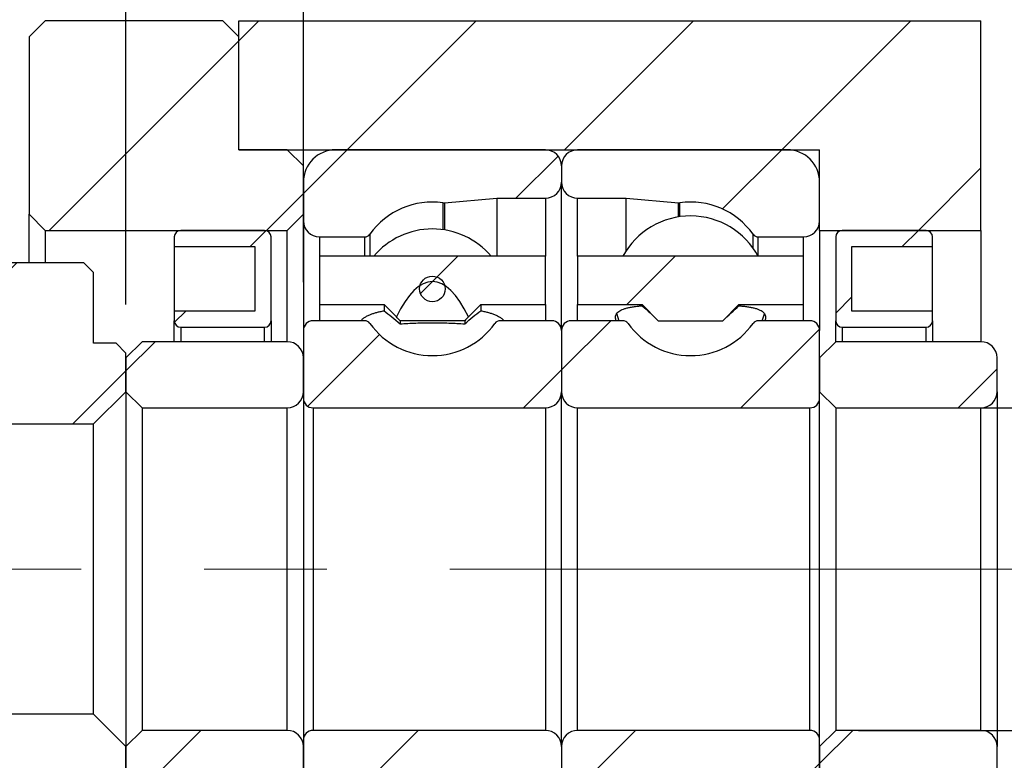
# Model space of a CAD drawing. Header units: millimetres. Extents: x 23 to 297, y 7 to 199.
# Tile 6 of 9: x 244 to 265, y 45 to 61. Entities that reach past the tile are written whole.
import ezdxf

# ---------------------------------------------------------------- set-up
doc = ezdxf.new("R2010")
doc.units = ezdxf.units.MM
doc.linetypes.add('CENTERX2', pattern=[20.32, 12.7, -2.54, 2.54, -2.54])
doc.layers.add('FORMAT', color=7, linetype='Continuous')
doc.styles.add('SLDTEXTSTYLE0', font='TXT', dxfattribs={"width": 0.75})
doc.dimstyles.new('SLDDIMSTYLE3', dxfattribs={"dimtxt": 3.5, "dimasz": 2.5, "dimexe": 0, "dimexo": 0.0625, "dimgap": 0.875, "dimtad": 1, "dimlfac": 1.5, "dimrnd": 1e-09, "dimzin": 12, "dimdsep": 46, "dimtxsty": 'SLDTEXTSTYLE0', "dimsah": 1, "dimcen": 0.09, "dimadec": 0, "dimazin": 3, "dimtfac": 1, "dimtofl": 0, "dimtmove": 0, "dimatfit": 3, "dimfxl": 1, "dimfrac": 2, "dimtolj": 1, "dimtzin": 12, "dimarcsym": 0})
doc.dimstyles.new('SLDDIMSTYLE7', dxfattribs={"dimtxt": 3.5, "dimasz": 2.5, "dimexe": 0, "dimexo": 0.0625, "dimgap": 0.875, "dimtad": 1, "dimdec": 1, "dimlfac": 1.5, "dimrnd": 1e-09, "dimzin": 12, "dimdsep": 46, "dimtxsty": 'SLDTEXTSTYLE0', "dimsah": 1, "dimcen": 0.09, "dimadec": 0, "dimazin": 3, "dimtfac": 1, "dimtdec": 1, "dimtofl": 0, "dimtmove": 0, "dimatfit": 3, "dimfxl": 1, "dimfrac": 2, "dimtolj": 1, "dimtzin": 12, "dimarcsym": 0})
doc.dimstyles.new('SLDDIMSTYLE8', dxfattribs={"dimtxt": 3.5, "dimasz": 2.5, "dimexe": 0, "dimexo": 0.0625, "dimgap": 0.875, "dimtad": 1, "dimlfac": 1.5, "dimrnd": 1e-09, "dimzin": 12, "dimdsep": 46, "dimtxsty": 'SLDTEXTSTYLE0', "dimsah": 1, "dimcen": 0.09, "dimadec": 0, "dimazin": 3, "dimtol": 1, "dimtp": 0.02, "dimtm": 0.02, "dimtfac": 1, "dimtofl": 0, "dimtmove": 0, "dimatfit": 3, "dimfxl": 1, "dimfrac": 2, "dimtolj": 1, "dimarcsym": 0})
doc.dimstyles.new('SLDDIMSTYLE9', dxfattribs={"dimtxt": 3.5, "dimasz": 2.5, "dimexe": 0, "dimexo": 0.0625, "dimgap": 0.875, "dimtad": 1, "dimdec": 1, "dimlfac": 1.5, "dimrnd": 1e-09, "dimzin": 12, "dimdsep": 46, "dimtxsty": 'SLDTEXTSTYLE0', "dimsah": 1, "dimcen": 0.09, "dimadec": 0, "dimazin": 3, "dimtfac": 1, "dimtdec": 1, "dimtmove": 0, "dimatfit": 0, "dimfxl": 1, "dimfrac": 2, "dimtolj": 1, "dimtzin": 12, "dimarcsym": 0})

# ---------------------------------------------------------------- blocks, each defined once
blk = doc.blocks.new('_D_15')
at = {"layer": 'FORMAT', "color": 7}
for p, q in [((241.031, 51.925), (241.031, 24.857)), ((260.765, 39.592), (260.765, 24.857)), ((241.031, 25.857), (260.765, 25.857))]:
    blk.add_line(p, q, dxfattribs=at)
for points in [[(241.031, 25.857), (243.531, 25.607), (243.531, 26.107)], [(260.765, 25.857), (258.265, 26.107), (258.265, 25.607)]]:
    blk.add_solid(points, dxfattribs=at)
at = {"layer": 'FORMAT', "color": 7, "char_height": 3.5, "attachment_point": 1, "style": 'SLDTEXTSTYLE0'}
for s, insert in [('(', (245.505, 30.368)), (')', (256.277, 30.368)), ('29.6', (247.226, 30.368))]:
    blk.add_mtext(s, dxfattribs=dict(at, insert=insert))
blk = doc.blocks.new('_D_17')
at = {"layer": 'FORMAT', "color": 7}
for p, q in [((272.208, 52.592), (272.208, 64.822)), ((261.565, 52.592), (273.208, 52.592)), ((272.208, 52.592), (272.208, 45.925)), ((261.565, 45.925), (273.208, 45.925))]:
    blk.add_line(p, q, dxfattribs=at)
for points in [[(272.208, 52.592), (271.958, 50.092), (272.458, 50.092)], [(272.208, 45.925), (272.458, 48.425), (271.958, 48.425)]]:
    blk.add_solid(points, dxfattribs=at)
at = {"layer": 'FORMAT', "color": 7, "char_height": 3.5, "attachment_point": 1, "rotation": 90, "style": 'SLDTEXTSTYLE0'}
for s, insert in [('10', (267.642, 59.649)), ('%%c', (267.696, 54.371))]:
    blk.add_mtext(s, dxfattribs=dict(at, insert=insert))
blk = doc.blocks.new('_D_18')
at = {"layer": 'FORMAT', "color": 7}
for p, q in [((266.826, 49.259), (281.431, 49.259)), ((280.431, 49.259), (280.431, 32.592)), ((265.098, 32.592), (281.431, 32.592)), ((280.431, 32.592), (280.431, 13.46))]:
    blk.add_line(p, q, dxfattribs=at)
for points in [[(280.431, 49.259), (280.181, 46.759), (280.681, 46.759)], [(280.431, 32.592), (280.681, 35.092), (280.181, 35.092)]]:
    blk.add_solid(points, dxfattribs=at)
at = {"layer": 'FORMAT', "color": 7, "char_height": 3.5, "attachment_point": 1, "rotation": 90, "style": 'SLDTEXTSTYLE0'}
for s, insert in [('±0.02', (275.919, 19.945)), ('25', (275.919, 13.46))]:
    blk.add_mtext(s, dxfattribs=dict(at, insert=insert))
blk = doc.blocks.new('_D_19')
at = {"layer": 'FORMAT', "color": 7}
for p, q in [((246.431, 54.725), (246.431, 65.222)), ((250.098, 55.192), (250.098, 65.222)), ((246.431, 64.222), (240.931, 64.222)), ((246.431, 64.222), (250.098, 64.222)), ((250.098, 64.222), (255.598, 64.222))]:
    blk.add_line(p, q, dxfattribs=at)
for points in [[(246.431, 64.222), (243.931, 64.472), (243.931, 63.972)], [(250.098, 64.222), (252.598, 63.972), (252.598, 64.472)]]:
    blk.add_solid(points, dxfattribs=at)
at = {"layer": 'FORMAT', "color": 7, "insert": (245.853, 68.734), "char_height": 3.5, "attachment_point": 1, "style": 'SLDTEXTSTYLE0'}
blk.add_mtext('5.5', dxfattribs=at)

msp = doc.modelspace()

# ---------------------------------------------------------------- hatches: boundary and pattern name
at = {"layer": 'FORMAT', "linetype": 'Continuous', "lineweight": 18}
h = msp.add_hatch(dxfattribs=at)
h.set_pattern_fill('ANSI31', color=256, style=0)
h.paths.add_polyline_path([(249.7645, 56.2588), (250.0979, 56.5921), (250.0979, 57.5921), (249.7645, 57.9255), (248.7645, 57.9255), (248.7645, 60.2588), (248.4312, 60.5921), (244.7645, 60.5921), (244.4312, 60.2588), (244.4312, 56.5921), (244.7645, 56.2588)], flags=0)
h = msp.add_hatch(dxfattribs=at)
h.set_pattern_fill('ANSI31', color=256, style=0)
h.paths.add_polyline_path([(248.7645, 60.5921), (248.7645, 57.9255), (260.7645, 57.9255), (260.7645, 56.2588), (264.0979, 56.2588), (264.0979, 60.5921)], flags=0)
h = msp.add_hatch(dxfattribs=at)
h.set_pattern_fill('ANSI31', color=256, style=0)
edge = h.paths.add_edge_path(flags=0)
edge.add_line((255.4312, 57.2588), (255.4312, 57.5921))
edge.add_arc((255.0979, 57.5921), 0.3333, 0, 90)
edge.add_line((255.0979, 57.9255), (250.7645, 57.9255))
edge.add_arc((250.7645, 57.2588), 0.6667, 90, 180)
edge.add_line((250.0979, 57.2588), (250.0979, 56.4588))
edge.add_arc((250.4312, 56.4588), 0.3333, 180, 270)
edge.add_line((250.4312, 56.1255), (251.3641, 56.1255))
edge.add_arc((251.3641, 56.2588), 0.1333, 270, 324.47108)
edge.add_arc((252.7645, 55.2588), 1.5875, 82.10725, 144.47108, ccw=False)
edge.add_arc((253.0008, 56.9633), 0.1333, 262.10725, 275)
edge.add_line((253.0125, 56.8305), (254.0979, 56.9255))
edge.add_line((254.0979, 56.9255), (255.0979, 56.9255))
edge.add_arc((255.0979, 57.2588), 0.3333, 270, 360)
h = msp.add_hatch(dxfattribs=at)
h.set_pattern_fill('ANSI31', color=256, style=0)
edge = h.paths.add_edge_path(flags=0)
edge.add_line((260.0979, 57.9255), (255.7645, 57.9255))
edge.add_arc((255.7645, 57.5921), 0.3333, 90, 180)
edge.add_line((255.4312, 57.5921), (255.4312, 57.2588))
edge.add_arc((255.7645, 57.2588), 0.3333, 180, 270)
edge.add_line((255.7645, 56.9255), (256.7645, 56.9255))
edge.add_line((256.7645, 56.9255), (257.85, 56.8305))
edge.add_arc((257.8616, 56.9633), 0.1333, 265, 277.89275)
edge.add_arc((258.0979, 55.2588), 1.5875, 35.52892, 97.89275, ccw=False)
edge.add_arc((259.4983, 56.2588), 0.1333, 215.52892, 270)
edge.add_line((259.4983, 56.1255), (260.4312, 56.1255))
edge.add_arc((260.4312, 56.4588), 0.3333, 270, 360)
edge.add_line((260.7645, 56.4588), (260.7645, 57.2588))
edge.add_arc((260.0979, 57.2588), 0.6667, 0, 90)
h = msp.add_hatch(dxfattribs=at)
h.set_pattern_fill('ANSI31', color=256, style=0)
edge = h.paths.add_edge_path(flags=0)
edge.add_line((247.4312, 56.1255), (247.4312, 55.9255))
edge.add_line((247.4312, 55.9255), (249.0979, 55.9255))
edge.add_line((249.0979, 55.9255), (249.0979, 54.5921))
edge.add_line((249.0979, 54.5921), (247.4312, 54.5921))
edge.add_line((247.4312, 54.5921), (247.4312, 54.3921))
edge.add_arc((247.5645, 54.3921), 0.1333, 180, 270)
edge.add_line((247.5645, 54.2588), (249.2979, 54.2588))
edge.add_arc((249.2979, 54.3921), 0.1333, 270, 360)
edge.add_line((249.4312, 54.3921), (249.4312, 56.1255))
edge.add_arc((249.2979, 56.1255), 0.1333, 0, 90)
edge.add_line((249.2979, 56.2588), (247.5645, 56.2588))
edge.add_arc((247.5645, 56.1255), 0.1333, 90, 180)
h = msp.add_hatch(dxfattribs=at)
h.set_pattern_fill('ANSI31', color=256, style=0)
edge = h.paths.add_edge_path(flags=0)
edge.add_line((261.4312, 54.5921), (261.4312, 55.9255))
edge.add_line((261.4312, 55.9255), (263.0979, 55.9255))
edge.add_line((263.0979, 55.9255), (263.0979, 56.1255))
edge.add_arc((262.9645, 56.1255), 0.1333, 0, 90)
edge.add_line((262.9645, 56.2588), (261.2312, 56.2588))
edge.add_arc((261.2312, 56.1255), 0.1333, 90, 180)
edge.add_line((261.0979, 56.1255), (261.0979, 54.3921))
edge.add_arc((261.2312, 54.3921), 0.1333, 180, 270)
edge.add_line((261.2312, 54.2588), (262.9645, 54.2588))
edge.add_arc((262.9645, 54.3921), 0.1333, 270, 360)
edge.add_line((263.0979, 54.3921), (263.0979, 54.5921))
edge.add_line((263.0979, 54.5921), (261.4312, 54.5921))
h = msp.add_hatch(dxfattribs=at)
h.set_pattern_fill('ANSI31', color=256, style=0)
edge = h.paths.add_edge_path(flags=0)
edge.add_line((245.7645, 55.3921), (245.5645, 55.5921))
edge.add_line((245.5645, 55.5921), (244.0425, 55.5921))
edge.add_line((244.0425, 55.5921), (243.8979, 55.4162))
edge.add_line((243.8979, 55.4162), (243.8979, 52.2588))
edge.add_line((243.8979, 52.2588), (245.7645, 52.2588))
edge.add_line((245.7645, 52.2588), (246.4312, 52.9255))
edge.add_line((246.4312, 52.9255), (246.4312, 53.7255))
edge.add_line((246.4312, 53.7255), (246.2312, 53.9255))
edge.add_line((246.2312, 53.9255), (245.7645, 53.9255))
edge.add_line((245.7645, 53.9255), (245.7645, 55.3921))
h = msp.add_hatch(dxfattribs=at)
h.set_pattern_fill('ANSI31', color=256, style=0)
edge = h.paths.add_edge_path(flags=0)
edge.add_line((253.7645, 54.7255), (255.0979, 54.7255))
edge.add_line((255.0979, 54.7255), (255.0979, 55.7255))
edge.add_line((255.0979, 55.7255), (250.4312, 55.7255))
edge.add_line((250.4312, 55.7255), (250.4312, 54.7255))
edge.add_line((250.4312, 54.7255), (251.7645, 54.7255))
edge.add_line((251.7645, 54.7255), (252.02, 54.47))
edge.add_ellipse((252.7645, 49.2588), major_axis=(0, 5.9414), ratio=0.2608809, start_angle=-8.1306, end_angle=8.1306, ccw=False)
edge.add_line((253.509, 54.47), (253.7645, 54.7255))
h = msp.add_hatch(dxfattribs=at)
h.set_pattern_fill('ANSI31', color=256, style=0)
h.paths.add_polyline_path([(258.7645, 54.3921), (259.0979, 54.7255), (260.4312, 54.7255), (260.4312, 55.7255), (255.7645, 55.7255), (255.7645, 54.7255), (257.0979, 54.7255), (257.4312, 54.3921)], flags=0)
h = msp.add_hatch(dxfattribs=at)
h.set_pattern_fill('ANSI31', color=256, style=0)
edge = h.paths.add_edge_path(flags=0)
edge.add_arc((252.7645, 55.051), 0.2646, 0, 360)
h = msp.add_hatch(dxfattribs=at)
h.set_pattern_fill('ANSI31', color=256, style=0)
edge = h.paths.add_edge_path(flags=0)
edge.add_line((250.0979, 54.1921), (250.0979, 52.7921))
edge.add_arc((250.2979, 52.7921), 0.2, 180, 270)
edge.add_line((250.2979, 52.5921), (255.0979, 52.5921))
edge.add_arc((255.0979, 52.9255), 0.3333, 270, 360)
edge.add_line((255.4312, 52.9255), (255.4312, 54.1921))
edge.add_arc((255.2312, 54.1921), 0.2, 0, 90)
edge.add_line((255.2312, 54.3921), (254.165, 54.3921))
edge.add_arc((254.165, 54.2588), 0.1333, 90, 144.47108)
edge.add_arc((252.7645, 55.2588), 1.5875, 215.52892, 324.47108, ccw=False)
edge.add_arc((251.3641, 54.2588), 0.1333, 35.52892, 90)
edge.add_line((251.3641, 54.3921), (250.2979, 54.3921))
edge.add_arc((250.2979, 54.1921), 0.2, 90, 180)
h = msp.add_hatch(dxfattribs=at)
h.set_pattern_fill('ANSI31', color=256, style=0)
edge = h.paths.add_edge_path(flags=0)
edge.add_line((255.7645, 52.5921), (260.5645, 52.5921))
edge.add_arc((260.5645, 52.7921), 0.2, 270, 360)
edge.add_line((260.7645, 52.7921), (260.7645, 54.1921))
edge.add_arc((260.5645, 54.1921), 0.2, 0, 90)
edge.add_line((260.5645, 54.3921), (259.4983, 54.3921))
edge.add_arc((259.4983, 54.2588), 0.1333, 90, 144.47108)
edge.add_arc((258.0979, 55.2588), 1.5875, 215.52892, 324.47108, ccw=False)
edge.add_arc((256.6974, 54.2588), 0.1333, 35.52892, 90)
edge.add_line((256.6974, 54.3921), (255.6312, 54.3921))
edge.add_arc((255.6312, 54.1921), 0.2, 90, 180)
edge.add_line((255.4312, 54.1921), (255.4312, 52.9255))
edge.add_arc((255.7645, 52.9255), 0.3333, 180, 270)
h = msp.add_hatch(dxfattribs=at)
h.set_pattern_fill('ANSI31', color=256, style=0)
edge = h.paths.add_edge_path(flags=0)
edge.add_line((246.4312, 52.9255), (246.7645, 52.5921))
edge.add_line((246.7645, 52.5921), (249.7645, 52.5921))
edge.add_arc((249.7645, 52.9255), 0.3333, 270, 360)
edge.add_line((250.0979, 52.9255), (250.0979, 53.6255))
edge.add_arc((249.7645, 53.6255), 0.3333, 0, 90)
edge.add_line((249.7645, 53.9588), (246.7645, 53.9588))
edge.add_line((246.7645, 53.9588), (246.4312, 53.6255))
edge.add_line((246.4312, 53.6255), (246.4312, 52.9255))
h = msp.add_hatch(dxfattribs=at)
h.set_pattern_fill('ANSI31', color=256, style=0)
edge = h.paths.add_edge_path(flags=0)
edge.add_line((260.7645, 52.9255), (261.0979, 52.5921))
edge.add_line((261.0979, 52.5921), (264.0979, 52.5921))
edge.add_arc((264.0979, 52.9255), 0.3333, 270, 360)
edge.add_line((264.4312, 52.9255), (264.4312, 53.6255))
edge.add_arc((264.0979, 53.6255), 0.3333, 0, 90)
edge.add_line((264.0979, 53.9588), (261.0979, 53.9588))
edge.add_line((261.0979, 53.9588), (260.7645, 53.6255))
edge.add_line((260.7645, 53.6255), (260.7645, 52.9255))
h = msp.add_hatch(dxfattribs=at)
h.set_pattern_fill('ANSI31', color=256, style=0)
h.paths.add_polyline_path([(241.0312, 43.1255), (241.2312, 42.9255), (245.5645, 42.9255), (245.7645, 43.1255), (245.7645, 44.5921), (246.2312, 44.5921), (246.4312, 44.7921), (246.4312, 45.5921), (245.7645, 46.2588), (241.6979, 46.2588), (241.0312, 45.5921)], flags=0)
h = msp.add_hatch(dxfattribs=at)
h.set_pattern_fill('ANSI31', color=256, style=0)
edge = h.paths.add_edge_path(flags=0)
edge.add_line((246.7645, 45.9255), (246.4312, 45.5921))
edge.add_line((246.4312, 45.5921), (246.4312, 44.8921))
edge.add_line((246.4312, 44.8921), (246.7645, 44.5588))
edge.add_line((246.7645, 44.5588), (249.7645, 44.5588))
edge.add_arc((249.7645, 44.8921), 0.3333, 270, 360)
edge.add_line((250.0979, 44.8921), (250.0979, 45.5921))
edge.add_arc((249.7645, 45.5921), 0.3333, 0, 90)
edge.add_line((249.7645, 45.9255), (246.7645, 45.9255))
h = msp.add_hatch(dxfattribs=at)
h.set_pattern_fill('ANSI31', color=256, style=0)
edge = h.paths.add_edge_path(flags=0)
edge.add_line((255.0979, 45.9255), (250.2979, 45.9255))
edge.add_arc((250.2979, 45.7255), 0.2, 90, 180)
edge.add_line((250.0979, 45.7255), (250.0979, 44.3255))
edge.add_arc((250.2979, 44.3255), 0.2, 180, 270)
edge.add_line((250.2979, 44.1255), (251.3641, 44.1255))
edge.add_arc((251.3641, 44.2588), 0.1333, 270, 324.47108)
edge.add_arc((252.7645, 43.2588), 1.5875, 35.52892, 144.47108, ccw=False)
edge.add_arc((254.165, 44.2588), 0.1333, 215.52892, 270)
edge.add_line((254.165, 44.1255), (255.2312, 44.1255))
edge.add_arc((255.2312, 44.3255), 0.2, 270, 360)
edge.add_line((255.4312, 44.3255), (255.4312, 45.5921))
edge.add_arc((255.0979, 45.5921), 0.3333, 360, 450)
h = msp.add_hatch(dxfattribs=at)
h.set_pattern_fill('ANSI31', color=256, style=0)
edge = h.paths.add_edge_path(flags=0)
edge.add_line((260.7645, 44.3255), (260.7645, 45.7255))
edge.add_arc((260.5645, 45.7255), 0.2, 0, 90)
edge.add_line((260.5645, 45.9255), (255.7645, 45.9255))
edge.add_arc((255.7645, 45.5921), 0.3333, 90, 180)
edge.add_line((255.4312, 45.5921), (255.4312, 44.3255))
edge.add_arc((255.6312, 44.3255), 0.2, 180, 270)
edge.add_line((255.6312, 44.1255), (256.6974, 44.1255))
edge.add_arc((256.6974, 44.2588), 0.1333, 270, 324.47108)
edge.add_arc((258.0979, 43.2588), 1.5875, 35.52892, 144.47108, ccw=False)
edge.add_arc((259.4983, 44.2588), 0.1333, 215.52892, 270)
edge.add_line((259.4983, 44.1255), (260.5645, 44.1255))
edge.add_arc((260.5645, 44.3255), 0.2, 270, 360)
h = msp.add_hatch(dxfattribs=at)
h.set_pattern_fill('ANSI31', color=256, style=0)
edge = h.paths.add_edge_path(flags=0)
edge.add_line((261.0979, 45.9255), (260.7645, 45.5921))
edge.add_line((260.7645, 45.5921), (260.7645, 44.8921))
edge.add_line((260.7645, 44.8921), (261.0979, 44.5588))
edge.add_line((261.0979, 44.5588), (264.0979, 44.5588))
edge.add_arc((264.0979, 44.8921), 0.3333, 270, 360)
edge.add_line((264.4312, 44.8921), (264.4312, 45.5921))
edge.add_arc((264.0979, 45.5921), 0.3333, 0, 90)
edge.add_line((264.0979, 45.9255), (261.0979, 45.9255))

# ---------------------------------------------------------------- linework, layer by layer
at = {"color": 7, "linetype": 'Continuous', "lineweight": 25}
for p, q in [((244.4312, 60.2588), (244.7645, 60.5921)), ((248.4312, 60.5921), (244.7645, 60.5921)), ((248.4312, 60.5921), (248.7645, 60.2588)), ((248.7645, 60.5921), (264.0979, 60.5921)), ((248.7645, 57.9255), (248.7645, 60.5921)), ((264.0979, 56.2588), (264.0979, 60.5921)), ((244.4312, 60.2588), (244.4312, 56.5921)), ((248.7645, 57.9255), (248.7645, 60.2588)), ((249.7645, 57.9255), (248.7645, 57.9255)), ((248.7645, 57.9255), (260.7645, 57.9255)), ((249.7645, 57.9255), (250.0979, 57.5921)), ((255.0979, 57.9255), (250.7645, 57.9255)), ((260.0979, 57.9255), (255.7645, 57.9255)), ((260.7645, 56.2588), (260.7645, 57.9255)), ((250.0979, 56.5921), (250.0979, 57.5921)), ((255.4312, 57.5921), (255.4312, 57.2588)), ((250.0979, 57.2588), (250.0979, 56.4588)), ((255.4312, 54.1921), (255.4312, 57.2588)), ((260.7645, 56.4588), (260.7645, 57.2588)), ((253.0125, 56.8305), (254.0979, 56.9255)), ((254.0979, 56.9255), (255.0979, 56.9255)), ((254.0979, 56.9255), (254.0979, 55.7255)), ((255.7645, 56.9255), (256.7645, 56.9255)), ((256.7645, 56.9255), (257.85, 56.8305)), ((256.7645, 55.8324), (256.7645, 56.9255)), ((244.7645, 56.2588), (244.4312, 56.5921)), ((244.4312, 55.5921), (244.4312, 56.5921)), ((250.0979, 56.5921), (249.7645, 56.2588)), ((250.0979, 56.4588), (250.0979, 54.1921)), ((244.7645, 56.2588), (249.7645, 56.2588)), ((244.7645, 56.2588), (244.7645, 55.5921)), ((249.2979, 56.2588), (247.5645, 56.2588)), ((249.7645, 53.9588), (249.7645, 56.2588)), ((260.7645, 56.2588), (264.0979, 56.2588)), ((260.7645, 56.2588), (260.7645, 54.1921)), ((262.9645, 56.2588), (261.2312, 56.2588)), ((264.0979, 56.2588), (264.0979, 53.9588)), ((247.4312, 56.1255), (247.4312, 55.9255)), ((249.4312, 54.3921), (249.4312, 56.1255)), ((250.4312, 56.1255), (251.3641, 56.1255)), ((259.4983, 56.1255), (260.4312, 56.1255)), ((261.0979, 56.1255), (261.0979, 54.3921)), ((263.0979, 55.9255), (263.0979, 56.1255)), ((247.4312, 55.9255), (249.0979, 55.9255)), ((247.4312, 55.9255), (247.4312, 54.5921)), ((249.0979, 55.9255), (249.0979, 54.5921)), ((261.4312, 55.9255), (263.0979, 55.9255)), ((261.4312, 54.5921), (261.4312, 55.9255)), ((263.0979, 54.5921), (263.0979, 55.9255)), ((245.5645, 55.5921), (244.0425, 55.5921)), ((245.5645, 55.5921), (245.7645, 55.3921)), ((255.0979, 55.7255), (250.4312, 55.7255)), ((250.4312, 55.7255), (250.4312, 54.7255)), ((255.0979, 54.7255), (255.0979, 55.7255)), ((260.4312, 55.7255), (255.7645, 55.7255)), ((255.7645, 55.7255), (255.7645, 54.7255)), ((260.4312, 54.7255), (260.4312, 55.7255)), ((245.7645, 53.9255), (245.7645, 55.3921)), ((250.4312, 54.7255), (251.7645, 54.7255)), ((250.4312, 54.7255), (250.4312, 54.3921)), ((251.7645, 54.7255), (252.02, 54.47)), ((251.7645, 54.7255), (251.7645, 54.5986)), ((253.509, 54.47), (253.7645, 54.7255)), ((253.7645, 54.7255), (253.7645, 54.5986)), ((253.7645, 54.7255), (255.0979, 54.7255)), ((255.0979, 54.7255), (255.0979, 54.3921)), ((255.7645, 54.7255), (257.0979, 54.7255)), ((255.7645, 54.3921), (255.7645, 54.7255)), ((257.0979, 54.7255), (257.4312, 54.3921)), ((257.0979, 54.702), (257.0979, 54.7255)), ((258.7645, 54.3921), (259.0979, 54.7255)), ((259.0979, 54.7255), (260.4312, 54.7255)), ((259.0979, 54.702), (259.0979, 54.7255)), ((260.4312, 54.3921), (260.4312, 54.7255)), ((247.4312, 54.5921), (247.4312, 54.3921)), ((249.0979, 54.5921), (247.4312, 54.5921)), ((263.0979, 54.5921), (261.4312, 54.5921)), ((263.0979, 54.3921), (263.0979, 54.5921)), ((247.4312, 53.9588), (247.4312, 54.3921)), ((249.4312, 54.3921), (249.4312, 53.9588)), ((251.3641, 54.3921), (250.2979, 54.3921)), ((252.0979, 54.3918), (252.0979, 54.3281)), ((253.4312, 54.3918), (253.4312, 54.3281)), ((255.2312, 54.3921), (254.165, 54.3921)), ((256.6974, 54.3921), (255.6312, 54.3921)), ((257.4312, 54.389), (257.4312, 54.3921)), ((257.4312, 54.3921), (258.7645, 54.3921)), ((258.7645, 54.389), (258.7645, 54.3921)), ((260.5645, 54.3921), (259.4983, 54.3921)), ((261.0979, 53.9588), (261.0979, 54.3921)), ((263.0979, 54.3921), (263.0979, 53.9588)), ((247.5645, 54.2588), (249.2979, 54.2588)), ((250.0979, 54.1921), (250.0979, 52.7921)), ((255.4312, 54.1921), (255.4312, 52.9255)), ((260.7645, 52.7921), (260.7645, 54.1921)), ((261.2312, 54.2588), (262.9645, 54.2588)), ((246.2312, 53.9255), (245.7645, 53.9255)), ((246.2312, 53.9255), (246.4312, 53.7255)), ((246.4312, 53.6255), (246.7645, 53.9588)), ((249.7645, 53.9588), (246.7645, 53.9588)), ((260.7645, 53.6255), (261.0979, 53.9588)), ((264.0979, 53.9588), (261.0979, 53.9588)), ((246.4312, 52.9255), (246.4312, 53.7255)), ((246.4312, 53.6255), (246.4312, 52.9255)), ((250.0979, 52.9255), (250.0979, 53.6255)), ((260.7645, 53.6255), (260.7645, 52.9255)), ((264.4312, 52.9255), (264.4312, 53.6255)), ((246.4312, 52.9255), (245.7645, 52.2588)), ((246.4312, 52.9255), (246.4312, 45.5921)), ((246.7645, 52.5921), (246.4312, 52.9255)), ((255.4312, 45.5921), (255.4312, 52.9255)), ((261.0979, 52.5921), (260.7645, 52.9255)), ((264.4312, 52.9255), (264.4312, 45.5921)), ((250.0979, 52.7921), (250.0979, 45.7255)), ((260.7645, 45.7255), (260.7645, 52.7921)), ((246.7645, 52.5921), (249.7645, 52.5921)), ((246.7645, 52.5921), (246.7645, 45.9255)), ((249.7645, 45.9255), (249.7645, 52.5921)), ((250.2979, 52.5921), (255.0979, 52.5921)), ((250.2979, 52.5921), (250.2979, 45.9255)), ((255.0979, 52.5921), (255.0979, 45.9255)), ((255.7645, 52.5921), (260.5645, 52.5921)), ((255.7645, 45.9255), (255.7645, 52.5921)), ((260.5645, 45.9255), (260.5645, 52.5921)), ((261.0979, 52.5921), (264.0979, 52.5921)), ((261.0979, 52.5921), (261.0979, 45.9255)), ((264.0979, 45.9255), (264.0979, 52.5921)), ((243.8979, 52.2588), (245.7645, 52.2588)), ((245.7645, 46.2588), (245.7645, 52.2588)), ((245.7645, 46.2588), (241.6979, 46.2588)), ((245.7645, 46.2588), (246.4312, 45.5921)), ((246.4312, 45.5921), (246.7645, 45.9255)), ((249.7645, 45.9255), (246.7645, 45.9255)), ((255.0979, 45.9255), (250.2979, 45.9255)), ((260.5645, 45.9255), (255.7645, 45.9255)), ((260.7645, 45.5921), (261.0979, 45.9255)), ((264.0979, 45.9255), (261.0979, 45.9255)), ((246.4312, 44.7921), (246.4312, 45.5921)), ((246.4312, 45.5921), (246.4312, 44.8921)), ((250.0979, 45.7255), (250.0979, 44.3255)), ((250.0979, 44.8921), (250.0979, 45.5921)), ((255.4312, 45.5921), (255.4312, 44.3255)), ((260.7645, 44.3255), (260.7645, 45.7255)), ((260.7645, 45.5921), (260.7645, 44.8921)), ((264.4312, 44.8921), (264.4312, 45.5921))]:
    msp.add_line(p, q, dxfattribs=at)
at = {"color": 8, "linetype": 'Continuous', "lineweight": 25}
for p, q in [((252.9825, 56.8313), (252.9825, 56.2745)), ((253.0125, 56.8305), (253.0125, 56.2701)), ((255.0979, 56.9255), (255.0979, 55.7255)), ((255.7645, 55.7255), (255.7645, 56.9255)), ((257.85, 56.5388), (257.85, 56.8305)), ((257.8799, 56.5433), (257.8799, 56.8313)), ((251.4726, 56.1813), (251.4726, 55.7255)), ((259.3898, 55.8933), (259.3898, 56.1813)), ((250.4312, 56.1255), (250.4312, 55.7255)), ((251.3641, 56.1255), (251.3641, 55.7255)), ((259.4983, 55.7184), (259.4983, 56.1255)), ((260.4312, 55.7255), (260.4312, 56.1255)), ((247.5645, 54.2588), (247.5645, 53.9588)), ((249.2979, 53.9588), (249.2979, 54.2588)), ((261.2312, 54.2588), (261.2312, 53.9588)), ((262.9645, 53.9588), (262.9645, 54.2588))]:
    msp.add_line(p, q, dxfattribs=at)
at = {"color": 7, "linetype": 'Continuous', "lineweight": 25, "flags": 128}
for points in [[(256.5663, 54.5532), (256.5676, 54.5485), (256.6196, 54.3921)], [(259.5762, 54.3921), (259.5841, 54.413), (259.6248, 54.5366)]]:
    msp.add_lwpolyline(points, dxfattribs=at)
at = {"color": 7, "linetype": 'Continuous', "lineweight": 25}
msp.add_circle((252.7645, 55.051), 0.2646, dxfattribs=at)
for centre, radius, start, end in [((250.7645, 57.2588), 0.6667, 90, 180), ((255.0979, 57.5921), 0.3333, 0, 90), ((255.7645, 57.5921), 0.3333, 90, 180), ((260.0979, 57.2588), 0.6667, 0, 90), ((255.0979, 57.2588), 0.3333, 270, 0), ((255.7645, 57.2588), 0.3333, 180, 270), ((252.7645, 55.2588), 1.5875, 82.10725, 144.47108), ((253.0008, 56.9633), 0.1333, 262.10725, 275), ((257.8616, 56.9633), 0.1333, 265, 277.89275), ((258.0979, 55.2588), 1.5875, 35.52892, 97.89275), ((258.0979, 54.9708), 1.5875, 28.09416, 151.61593), ((250.4312, 56.4588), 0.3333, 180, 270), ((260.4312, 56.4588), 0.3333, 270, 0), ((247.5645, 56.1255), 0.1333, 90, 180), ((249.2979, 56.1255), 0.1333, 0, 90), ((251.3641, 56.2588), 0.1333, 270, 324.47108), ((252.7645, 54.7021), 1.5875, 40.14115, 139.85885), ((259.4983, 56.2588), 0.1333, 215.52892, 270), ((261.2312, 56.1255), 0.1333, 90, 180), ((262.9645, 56.1255), 0.1333, 0, 90), ((247.5645, 54.3921), 0.1333, 180, 270), ((249.2979, 54.3921), 0.1333, 270, 0), ((250.2979, 54.1921), 0.2, 90, 180), ((251.3641, 54.2588), 0.1333, 35.52892, 90), ((252.7645, 55.2588), 1.5875, 215.52892, 324.47108), ((254.165, 54.2588), 0.1333, 90, 144.47108), ((255.2312, 54.1921), 0.2, 0, 90), ((255.6312, 54.1921), 0.2, 90, 180), ((256.6974, 54.2588), 0.1333, 35.52892, 90), ((258.0979, 55.2588), 1.5875, 215.52892, 324.47108), ((259.4983, 54.2588), 0.1333, 90, 144.47108), ((260.5645, 54.1921), 0.2, 0, 90), ((261.2312, 54.3921), 0.1333, 180, 270), ((262.9645, 54.3921), 0.1333, 270, 0), ((249.7645, 53.6255), 0.3333, 0, 90), ((264.0979, 53.6255), 0.3333, 0, 90), ((249.7645, 52.9255), 0.3333, 270, 0), ((255.0979, 52.9255), 0.3333, 270, 0), ((255.7645, 52.9255), 0.3333, 180, 270), ((264.0979, 52.9255), 0.3333, 270, 0), ((250.2979, 52.7921), 0.2, 180, 270), ((260.5645, 52.7921), 0.2, 270, 0), ((249.7645, 45.5921), 0.3333, 0, 90), ((250.2979, 45.7255), 0.2, 90, 180), ((255.0979, 45.5921), 0.3333, 360, 90), ((255.7645, 45.5921), 0.3333, 90, 180), ((260.5645, 45.7255), 0.2, 0, 90), ((264.0979, 45.5921), 0.3333, 0, 90)]:
    msp.add_arc(centre, radius, start, end, dxfattribs=at)
msp.add_ellipse((252.7645, 49.2588), major_axis=(0, 5.9414), ratio=0.2608809, start_param=5.7821639, end_param=6.7842067, dxfattribs=at)
for points, knots in [([(251.2838, 54.3921), (251.2928, 54.4021), (251.3141, 54.4256), (251.359, 54.4589), (251.4167, 54.4928), (251.48, 54.5213), (251.546, 54.5451), (251.613, 54.5651), (251.6855, 54.5832), (251.7381, 54.5935), (251.7645, 54.5986)], [0, 0, 0, 0, 0.1017349, 0.2416382, 0.3844182, 0.5281701, 0.6448171, 0.7619779, 0.8807204, 1, 1, 1, 1]), ([(253.7645, 54.5986), (253.7922, 54.5932), (253.8478, 54.5823), (253.9246, 54.5629), (253.9965, 54.5408), (254.0652, 54.5146), (254.1294, 54.4839), (254.1865, 54.4474), (254.2253, 54.4168), (254.2411, 54.3969), (254.2449, 54.3921)], [0, 0, 0, 0, 0.1253024, 0.2512361, 0.3791367, 0.5077145, 0.6542721, 0.8018796, 0.9528597, 1, 1, 1, 1]), ([(256.564, 54.3921), (256.5595, 54.404), (256.5492, 54.4307), (256.5463, 54.4691), (256.5531, 54.5068), (256.5705, 54.5407), (256.5975, 54.571), (256.6347, 54.5984), (256.6817, 54.6224), (256.7378, 54.6433), (256.8028, 54.661), (256.877, 54.6761), (256.9529, 54.6874), (257.0269, 54.6959), (257.0742, 54.7), (257.0979, 54.702)], [0, 0, 0, 0, 0.06682133, 0.15024259, 0.23431862, 0.31305869, 0.39234224, 0.47331727, 0.55486622, 0.6345302, 0.71472032, 0.79654107, 0.87891538, 0.93934787, 1, 1, 1, 1]), ([(259.0979, 54.702), (259.1246, 54.6997), (259.1781, 54.6951), (259.2571, 54.6855), (259.335, 54.6732), (259.4097, 54.657), (259.4758, 54.6375), (259.5316, 54.6145), (259.5766, 54.5882), (259.6111, 54.5586), (259.635, 54.525), (259.6476, 54.4885), (259.6485, 54.4494), (259.6431, 54.4175), (259.6339, 54.3976), (259.6313, 54.3921)], [0, 0, 0, 0, 0.0684313, 0.1371821, 0.2201575, 0.3037094, 0.3891014, 0.4751416, 0.5573821, 0.6402243, 0.7249972, 0.8104503, 0.8899023, 0.969919, 1, 1, 1, 1]), ([(253.4312, 54.3918), (253.3277, 54.3911), (253.22, 54.3899), (252.9959, 54.3881), (252.8794, 54.3874), (252.65, 54.3874), (252.5344, 54.3881), (252.3093, 54.3899), (252.2013, 54.3911), (252.0979, 54.3918)], [0, 0, 0, 0, 0.25, 0.25, 0.5, 0.5, 0.75, 0.75, 1, 1, 1, 1]), ([(252.0979, 54.3281), (252.2005, 54.3361), (252.3106, 54.3417), (252.5345, 54.3488), (252.6486, 54.3505), (252.881, 54.3505), (252.9949, 54.3488), (253.2182, 54.3417), (253.3284, 54.3361), (253.4312, 54.3281)], [0, 0, 0, 0, 0.25, 0.25, 0.5, 0.5, 0.75, 0.75, 1, 1, 1, 1]), ([(257.4312, 54.389), (257.5347, 54.3908), (257.6425, 54.3914), (257.8665, 54.3921), (257.983, 54.3921), (258.2124, 54.3921), (258.328, 54.3921), (258.5532, 54.3914), (258.6611, 54.3908), (258.7645, 54.389)], [0, 0, 0, 0, 0.25, 0.25, 0.5, 0.5, 0.75, 0.75, 1, 1, 1, 1])]:
    msp.add_open_spline(points, degree=3, knots=knots, dxfattribs=at)
for points in [[(251.7645, 54.5986), (251.8701, 54.5201), (251.9813, 54.4289), (252.0979, 54.3281)], [(253.4312, 54.3281), (253.5478, 54.4289), (253.659, 54.5201), (253.7645, 54.5986)], [(257.0979, 54.702), (257.2034, 54.6075), (257.3147, 54.5023), (257.4312, 54.389)], [(258.7645, 54.389), (258.8811, 54.5023), (258.9924, 54.6075), (259.0979, 54.702)], [(252.0979, 54.3918), (252.0717, 54.4182), (252.0457, 54.4443), (252.02, 54.47)], [(253.509, 54.47), (253.4834, 54.4443), (253.4574, 54.4182), (253.4312, 54.3918)]]:
    msp.add_open_spline(points, degree=3, dxfattribs=at)
at = {"layer": 'FORMAT', "color": 7, "linetype": 'CENTERX2', "lineweight": 18}
msp.add_line((265.8259, 49.2588), (207.6453, 49.2588), dxfattribs=at)

# ---------------------------------------------------------------- dimensions: what is measured, and where the dimension line sits
at = {"layer": 'FORMAT', "color": 7}
dim = msp.add_linear_dim(base=(250.0979, 64.2219), p1=(246.4312, 53.7255), p2=(250.0979, 54.1921), dimstyle='SLDDIMSTYLE9', dxfattribs=at)
dim.commit()
dim.dimension.update_dxf_attribs({"geometry": '_D_19', "text_midpoint": (249.0853, 64.2219), "dimtype": 160})
dim = msp.add_linear_dim(base=(272.2075, 45.9255), p1=(260.5645, 52.5921), p2=(260.5645, 45.9255), angle=90, text='%%c<>', dimstyle='SLDDIMSTYLE3', dxfattribs=at)
dim.commit()
dim.dimension.update_dxf_attribs({"geometry": '_D_17', "text_midpoint": (272.2075, 59.5962), "dimtype": 160})
dim = msp.add_linear_dim(base=(260.7645, 25.8567), p1=(241.0312, 52.9255), p2=(260.7645, 40.5921), text='(<>)', dimstyle='SLDDIMSTYLE7', dxfattribs=at)
dim.commit()
dim.dimension.update_dxf_attribs({"geometry": '_D_15', "text_midpoint": (251.7513, 25.8567), "dimtype": 160})
dim = msp.add_linear_dim(base=(280.4312, 32.5921), p1=(265.8259, 49.2588), p2=(264.0979, 32.5921), angle=90, dimstyle='SLDDIMSTYLE8', dxfattribs=at)
dim.commit()
dim.dimension.update_dxf_attribs({"geometry": '_D_18', "text_midpoint": (280.4312, 22.4992), "dimtype": 160})

doc.saveas('drawing.dxf')
